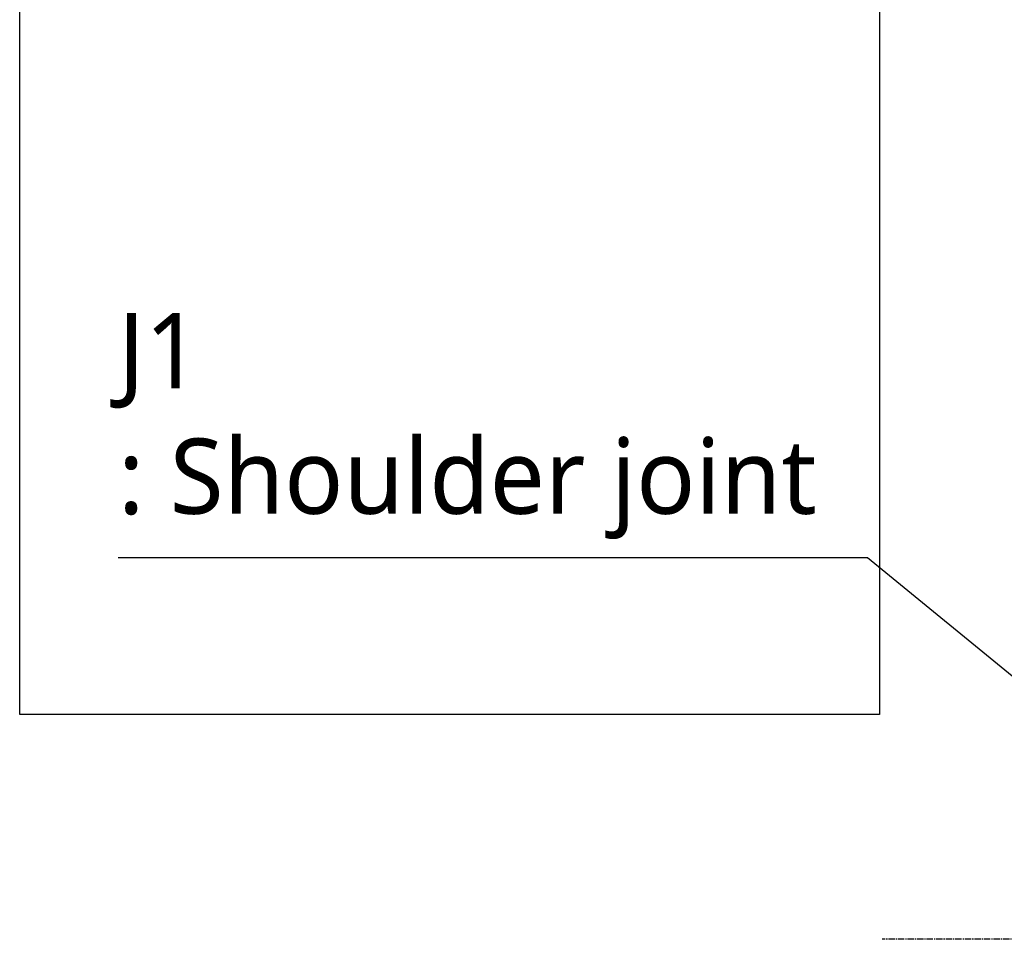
# Model space of a CAD drawing. Header units: millimetres. Extents: x 0 to 5219, y 0 to 2970.
# Tile 78 of 232: x 1510 to 1772, y 938 to 1182. Entities that reach past the tile are written whole.
import ezdxf

# ---------------------------------------------------------------- set-up
doc = ezdxf.new("R2010")
doc.units = ezdxf.units.MM
doc.header["$LTSCALE"] = 0.2
doc.linetypes.add('CENTER2', pattern=[1.125, 0.75, -0.125, 0.125, -0.125])
doc.layers.add('02_Center Line', color=1, linetype='CENTER2')
doc.layers.add('05_Section Line', color=3, linetype='Continuous')
doc.styles.add('Rainbow-5.0 Style', font='malgunsl.ttf')
doc.dimstyles.new('Rainbow-5.0 Style', dxfattribs={"dimtxt": 4, "dimasz": 2.5, "dimexe": 1, "dimexo": 1, "dimgap": 1, "dimtad": 1, "dimdsep": 46, "dimtxsty": 'Rainbow-5.0 Style', "dimcen": 0, "dimclrd": 251, "dimclre": 251, "dimclrt": 7, "dimazin": 3, "dimtp": 0.1, "dimtm": 0.1, "dimtfac": 0.61, "dimtmove": 0, "dimatfit": 3, "dimfxl": 1, "dimlwd": -1, "dimlwe": -1, "dimarcsym": 1})

# ---------------------------------------------------------------- blocks, each defined once
blk = doc.blocks.new('A$Cff2b0858')
at = {"layer": '02_Center Line', "ltscale": 11.288275}
blk.add_line((127.03, 197), (-308.08, 197), dxfattribs=at)

msp = doc.modelspace()

# ---------------------------------------------------------------- linework, layer by layer
at = {"layer": '05_Section Line'}
msp.add_lwpolyline([(1510.122, 1741.808), (1738.642, 1741.808), (1738.642, 997.624), (1510.122, 997.624)], close=True, dxfattribs=at)

# ---------------------------------------------------------------- block references
msp.add_blockref('A$Cff2b0858', (2047.459, 740.896))

# ---------------------------------------------------------------- texts
at = {"color": 7, "insert": (1536.265, 1044.21), "char_height": 20, "attachment_point": 7, "style": 'Rainbow-5.0 Style'}
msp.add_mtext('J1\\P: Shoulder joint', dxfattribs=at)

# ---------------------------------------------------------------- leaders
at = {"annotation_type": 0, "has_hookline": 1, "hookline_direction": 1, "text_width": 181.659}
msp.add_leader([(1859.549, 937.88), (1735.424, 1039.21), (1722.924, 1039.21)], dimstyle='Rainbow-5.0 Style', override={"dimscale": 5}, dxfattribs=at)

doc.saveas('drawing.dxf')
